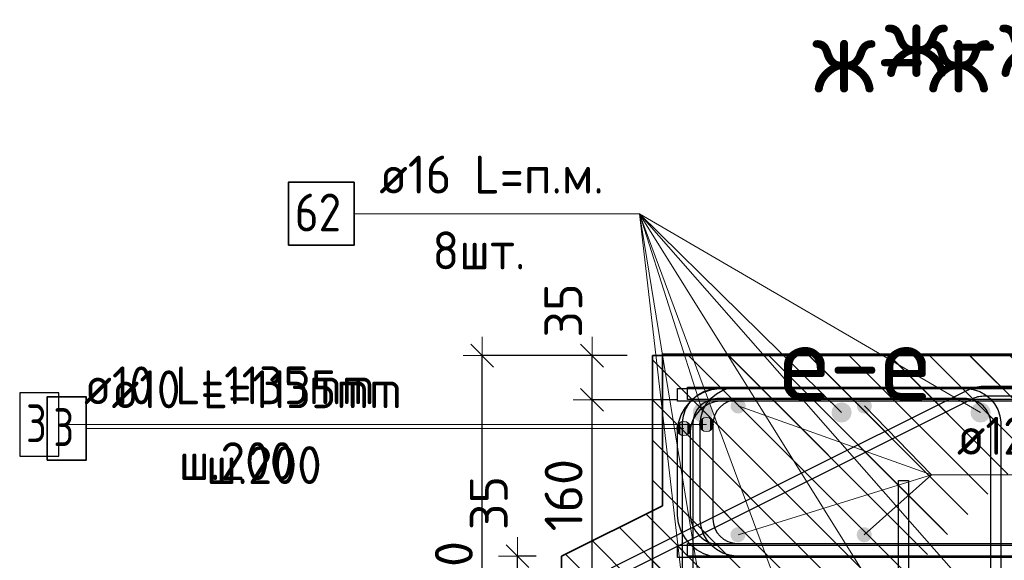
# Model space of a CAD drawing. Header units: metres. Extents: x -38 to 97, y -15 to 21.
# Tile 31 of 216: x 71.671 to 72.451, y 2.382 to 2.81. Entities that reach past the tile are written whole.
import ezdxf

# ---------------------------------------------------------------- set-up
doc = ezdxf.new("R2010")
doc.units = ezdxf.units.M
doc.header["$PDMODE"] = 65
for name, color, linetype, lineweight in [('XR$3$Арм. стержнями верхней зоны', 180, 'Continuous', 35), ('XR$3$Арм. стержнями нижней зоны', 180, 'Continuous', 35), ('XR$3$Арм.стержн. Арматура края', 96, 'Continuous', 35), ('XR$3$Арм.стержн. Хомут', 240, 'Continuous', 35), ('XR$3$Арм.стержн.горизонт. 1', 180, 'Continuous', 35), ('XR$3$Размерная линия (1)', 7, 'Continuous', 13), ('XR$4$Размерная линия_ общее', 7, 'Continuous', 13), ('XR$6$Арм. стержнями верхней зоны', 180, 'Continuous', 35), ('XR$6$Арм. стержнями нижней зоны', 180, 'Continuous', 35), ('XR$6$Арм.стержн. Арматура края', 96, 'Continuous', 35), ('XR$6$Арм.стержн. Доп. арматура', 180, 'Continuous', 35), ('XR$6$Размерная линия (1)', 7, 'Continuous', 13)]:
    doc.layers.add(name, color=color, linetype=linetype, lineweight=lineweight)
doc.styles.add('ISOCPEUR', font='txt')
doc.dimstyles.new('DIMSTYLE_11', dxfattribs={"dimtxt": 0.033, "dimasz": 0.0375, "dimexe": 0, "dimexo": 0, "dimgap": 0.0165, "dimtad": 2, "dimdec": 0, "dimlfac": 1000, "dimrnd": 1, "dimzin": 12, "dimdsep": 46, "dimtxsty": 'ISOCPEUR', "dimblk1": 'ALL_ML_STRICH', "dimblk2": 'ALL_ML_STRICH', "dimsah": 1, "dimcen": 0, "dimclrd": 7, "dimclre": 256, "dimclrt": 7, "dimadec": 0, "dimazin": 0, "dimtfac": 1, "dimtdec": 0, "dimtix": 1, "dimtmove": 2, "dimatfit": 3, "dimfxl": 0, "dimtvp": 1.2, "dimtzin": 0, "dimlwd": 0, "dimlwe": -3, "dimarcsym": 0})
doc.dimstyles.new('DIMSTYLE_23', dxfattribs={"dimtxt": 0.03, "dimasz": 0.03, "dimexe": 0, "dimexo": 0, "dimgap": 0.015, "dimtad": 2, "dimdec": 0, "dimlfac": 1000, "dimrnd": 5, "dimzin": 12, "dimdsep": 46, "dimtxsty": 'ISOCPEUR', "dimblk1": 'ALL_ML_STRICH', "dimblk2": 'ALL_ML_STRICH', "dimsah": 1, "dimcen": 0, "dimclrd": 7, "dimclre": 256, "dimclrt": 7, "dimadec": 0, "dimazin": 0, "dimtfac": 1, "dimtdec": 0, "dimtix": 1, "dimtmove": 2, "dimatfit": 3, "dimfxl": 0, "dimtvp": 1.2, "dimtzin": 0, "dimlwd": 0, "dimlwe": -3, "dimarcsym": 0})
doc.dimstyles.new('DIMSTYLE_24', dxfattribs={"dimtxt": 0.03, "dimasz": 0.03, "dimexe": 0, "dimexo": 0, "dimgap": 0.015, "dimtad": 2, "dimdec": 0, "dimlfac": 1000, "dimrnd": 5, "dimzin": 12, "dimdsep": 46, "dimtxsty": 'ISOCPEUR', "dimblk1": 'ALL_ML_STRICH', "dimblk2": 'ALL_ML_STRICH', "dimsah": 1, "dimcen": 0, "dimclrd": 7, "dimclre": 256, "dimclrt": 7, "dimadec": 0, "dimazin": 0, "dimtfac": 1, "dimtdec": 0, "dimtix": 1, "dimtmove": 2, "dimatfit": 3, "dimfxl": 0, "dimtzin": 0, "dimlwd": 0, "dimlwe": -3, "dimarcsym": 0})
pattern_1 = [(135, (0, 0), (-0.031819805, -0.031819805), [0.4, -0.05, 0, -0.05]), (135, (-0.01591, -0.01591), (-0.031819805, -0.031819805), [0.8, -0.1, 0.1, -0.1])]

# ---------------------------------------------------------------- blocks, each defined once
blk = doc.blocks.new('ALL_ML_STRICH')
at = {"color": 0, "linetype": 'ByBlock', "lineweight": -2}
for p, q in [((0, -0.5), (0, 0.5)), ((-0.3, -0.3), (0.3, 0.3)), ((-1, 0), (0.5, 0))]:
    blk.add_line(p, q, dxfattribs=at)
blk = doc.blocks.new('*D245')
at = {"layer": 'DEFPOINTS', "color": 7, "linetype": 'Continuous', "lineweight": 13, "transparency": 33554687}
for p in [(72.21207, 2.50903), (72.12431, 2.34903), (72.21203, 2.34903)]:
    blk.add_point(p, dxfattribs=at)
at = {"layer": 'XR$3$Размерная линия (1)', "color": 9, "linetype": 'Continuous', "lineweight": -2, "true_color": 0xc7c7c7, "transparency": 33554687}
for p, q in [((72.19207, 2.50903), (72.12431, 2.50903)), ((72.19203, 2.34903), (72.12431, 2.34903))]:
    blk.add_line(p, q, dxfattribs=at)
at = {"layer": 'XR$3$Размерная линия (1)', "color": 7, "linetype": 'Continuous', "lineweight": -2, "transparency": 33554687}
blk.add_line((72.12431, 2.34903), (72.12431, 2.50903), dxfattribs=at)
at = {"layer": 'XR$3$Размерная линия (1)', "color": 7, "linetype": 'Continuous', "lineweight": 13, "transparency": 33554687, "xscale": 0.03, "yscale": 0.03, "zscale": 0.03}
for p, rotation in [((72.12431, 2.50903), 90), ((72.12431, 2.34903), 270)]:
    blk.add_blockref('ALL_ML_STRICH', p, dxfattribs=dict(at, rotation=rotation))
at = {"layer": 'XR$3$Размерная линия (1)', "color": 7, "linetype": 'Continuous', "lineweight": 13, "transparency": 33554687, "insert": (72.10181, 2.43353), "char_height": 0.03, "width": 0.09, "attachment_point": 5, "rotation": 90, "style": 'ISOCPEUR'}
blk.add_mtext('\\A1;{160}', dxfattribs=at)
blk = doc.blocks.new('*D246')
at = {"layer": 'DEFPOINTS', "color": 7, "linetype": 'Continuous', "lineweight": 13, "transparency": 33554687}
for p in [(72.17211, 2.54403), (72.12431, 2.50903), (72.21207, 2.50903)]:
    blk.add_point(p, dxfattribs=at)
at = {"layer": 'XR$3$Размерная линия (1)', "color": 9, "linetype": 'Continuous', "lineweight": -2, "true_color": 0xc7c7c7, "transparency": 33554687}
for p, q in [((72.15211, 2.54403), (72.12431, 2.54403)), ((72.19207, 2.50903), (72.12431, 2.50903))]:
    blk.add_line(p, q, dxfattribs=at)
at = {"layer": 'XR$3$Размерная линия (1)', "color": 7, "linetype": 'Continuous', "lineweight": -2, "transparency": 33554687}
blk.add_line((72.12431, 2.50903), (72.12431, 2.54403), dxfattribs=at)
at = {"layer": 'XR$3$Размерная линия (1)', "color": 7, "linetype": 'Continuous', "lineweight": 13, "transparency": 33554687, "xscale": 0.03, "yscale": 0.03, "zscale": 0.03}
for p, rotation in [((72.12431, 2.54403), 90), ((72.12431, 2.50903), 270)]:
    blk.add_blockref('ALL_ML_STRICH', p, dxfattribs=dict(at, rotation=rotation))
at = {"layer": 'XR$3$Размерная линия (1)', "color": 7, "linetype": 'Continuous', "lineweight": 13, "transparency": 33554687, "insert": (72.10157, 2.57977), "char_height": 0.03, "width": 0.06, "attachment_point": 5, "rotation": 90, "style": 'ISOCPEUR'}
blk.add_mtext('\\A1;{35}', dxfattribs=at)
blk = doc.blocks.new('*D247')
at = {"layer": 'DEFPOINTS', "color": 7, "linetype": 'Continuous', "lineweight": 13, "transparency": 33554687}
for p in [(72.17211, 2.54403), (72.03736, 2.18403), (72.17211, 2.18403)]:
    blk.add_point(p, dxfattribs=at)
at = {"layer": 'XR$3$Размерная линия (1)', "color": 9, "linetype": 'Continuous', "lineweight": -2, "true_color": 0xc7c7c7, "transparency": 33554687}
for p, q in [((72.15211, 2.54403), (72.03736, 2.54403)), ((72.15211, 2.18403), (72.03736, 2.18403))]:
    blk.add_line(p, q, dxfattribs=at)
at = {"layer": 'XR$3$Размерная линия (1)', "color": 7, "linetype": 'Continuous', "lineweight": -2, "transparency": 33554687}
blk.add_line((72.03736, 2.18403), (72.03736, 2.54403), dxfattribs=at)
at = {"layer": 'XR$3$Размерная линия (1)', "color": 7, "linetype": 'Continuous', "lineweight": 13, "transparency": 33554687, "xscale": 0.03, "yscale": 0.03, "zscale": 0.03}
for p, rotation in [((72.03736, 2.54403), 90), ((72.03736, 2.18403), 270)]:
    blk.add_blockref('ALL_ML_STRICH', p, dxfattribs=dict(at, rotation=rotation))
at = {"layer": 'XR$3$Размерная линия (1)', "color": 7, "linetype": 'Continuous', "lineweight": 13, "transparency": 33554687, "insert": (72.01486, 2.36553), "char_height": 0.03, "width": 0.09, "attachment_point": 5, "rotation": 90, "style": 'ISOCPEUR'}
blk.add_mtext('\\A1;{360}', dxfattribs=at)
blk = doc.blocks.new('*D508')
at = {"layer": 'DEFPOINTS', "color": 7, "linetype": 'Continuous', "lineweight": 13, "transparency": 33554687}
for p in [(72.39559, 2.31411), (72.39559, 2.28811), (72.43558, 2.28811)]:
    blk.add_point(p, dxfattribs=at)
at = {"layer": 'XR$4$Размерная линия_ общее', "color": 253, "linetype": 'Continuous', "lineweight": -2, "true_color": 0xa0a0a0, "transparency": 33554687}
for p, q in [((72.41559, 2.31411), (72.43558, 2.31411)), ((72.41559, 2.28811), (72.43558, 2.28811))]:
    blk.add_line(p, q, dxfattribs=at)
at = {"layer": 'XR$4$Размерная линия_ общее', "color": 7, "linetype": 'Continuous', "lineweight": -2, "transparency": 33554687}
blk.add_line((72.43558, 2.28811), (72.43558, 2.31411), dxfattribs=at)
at = {"layer": 'XR$4$Размерная линия_ общее', "color": 7, "linetype": 'Continuous', "lineweight": 13, "transparency": 33554687, "xscale": 0.0375, "yscale": 0.0375, "zscale": 0.0375}
for p, rotation in [((72.43558, 2.31411), 90), ((72.43558, 2.28811), 270)]:
    blk.add_blockref('ALL_ML_STRICH', p, dxfattribs=dict(at, rotation=rotation))
at = {"layer": 'XR$4$Размерная линия_ общее', "color": 7, "linetype": 'Continuous', "lineweight": 13, "transparency": 33554687, "insert": (72.43511, 2.33147), "char_height": 0.027, "width": 0.00135, "attachment_point": 1, "rotation": 90, "line_spacing_factor": 0.60241, "style": 'ISOCPEUR'}
blk.add_mtext('з.с.', dxfattribs=at)
at = {"layer": 'XR$4$Размерная линия_ общее', "color": 7, "linetype": 'Continuous', "lineweight": 13, "transparency": 33554687, "insert": (72.41158, 2.35184), "char_height": 0.033, "width": 0.066, "attachment_point": 5, "rotation": 90, "style": 'ISOCPEUR'}
blk.add_mtext('\\A1;{26}', dxfattribs=at)
blk = doc.blocks.new('*D996')
at = {"layer": 'DEFPOINTS', "color": 7, "linetype": 'Continuous', "lineweight": 13, "transparency": 33554687}
for p in [(72.10003, 2.38518), (72.06519, 2.35018), (72.13995, 2.35018)]:
    blk.add_point(p, dxfattribs=at)
at = {"layer": 'XR$6$Размерная линия (1)', "color": 9, "linetype": 'Continuous', "lineweight": -2, "true_color": 0xc7c7c7, "transparency": 33554687}
for p, q in [((72.08003, 2.38518), (72.06519, 2.38518)), ((72.11995, 2.35018), (72.06519, 2.35018))]:
    blk.add_line(p, q, dxfattribs=at)
at = {"layer": 'XR$6$Размерная линия (1)', "color": 7, "linetype": 'Continuous', "lineweight": -2, "transparency": 33554687}
blk.add_line((72.06519, 2.35018), (72.06519, 2.38518), dxfattribs=at)
at = {"layer": 'XR$6$Размерная линия (1)', "color": 7, "linetype": 'Continuous', "lineweight": 13, "transparency": 33554687, "xscale": 0.03, "yscale": 0.03, "zscale": 0.03}
for p, rotation in [((72.06519, 2.38518), 90), ((72.06519, 2.35018), 270)]:
    blk.add_blockref('ALL_ML_STRICH', p, dxfattribs=dict(at, rotation=rotation))
at = {"layer": 'XR$6$Размерная линия (1)', "color": 7, "linetype": 'Continuous', "lineweight": 13, "transparency": 33554687, "insert": (72.04254, 2.42731), "char_height": 0.03, "width": 0.06, "attachment_point": 5, "rotation": 90, "style": 'ISOCPEUR'}
blk.add_mtext('\\A1;{35}', dxfattribs=at)

msp = doc.modelspace()

# ---------------------------------------------------------------- hatches: boundary and pattern name
at = {"linetype": 'Continuous', "lineweight": 13, "transparency": 33554687}
h = msp.add_hatch(dxfattribs=at)
h.set_pattern_fill('__________540', scale=0.015, style=0, pattern_type=2)
h.set_pattern_definition(pattern_1)
h.paths.add_polyline_path([(72.40003, 2.54518), (72.18003, 2.54518), (72.18003, 2.42518), (72.10003, 2.38518), (72.10003, 2.18518), (72.40003, 2.18518)], flags=0)
h = msp.add_hatch(dxfattribs=at)
h.set_pattern_fill('__________540', scale=0.015, style=0, pattern_type=2)
h.set_pattern_definition(pattern_1)
h.paths.add_polyline_path([(72.47211, 2.54403), (72.17211, 2.54403), (72.17211, 2.18403), (72.47211, 2.18403)], flags=0)
h = msp.add_hatch(dxfattribs=at)
h.set_pattern_fill('__________540', scale=0.015, style=0, pattern_type=2)
h.set_pattern_definition(pattern_1)
h.paths.add_polyline_path([(72.40003, 2.54518), (72.40003, 2.34518), (72.71593, 2.34518), (72.71593, 2.54518)], flags=0)
at = {"layer": 'XR$3$Арм.стержн. Арматура края', "linetype": 'Continuous', "lineweight": 13, "transparency": 33554687}
for points in [[(72.19219, 2.48356), (72.19219, 2.48918), (72.19141, 2.48637)], [(72.19219, 2.48918), (72.19422, 2.48153), (72.19422, 2.49121)], [(72.19219, 2.48918), (72.19219, 2.48356), (72.19422, 2.48153)], [(72.19422, 2.49121), (72.19703, 2.48074), (72.19703, 2.49199)], [(72.19422, 2.49121), (72.19422, 2.48153), (72.19703, 2.48074)], [(72.19703, 2.49199), (72.19703, 2.48074), (72.19984, 2.48153)], [(72.19703, 2.49199), (72.19984, 2.48153), (72.19984, 2.49121)], [(72.19984, 2.49121), (72.19984, 2.48153), (72.20187, 2.48356)], [(72.19984, 2.49121), (72.20187, 2.48356), (72.20187, 2.48918)], [(72.20187, 2.48918), (72.20187, 2.48356), (72.20266, 2.48637)]]:
    msp.add_hatch(color=7, dxfattribs=at).paths.add_polyline_path(points)
at = {"layer": 'XR$3$Арм.стержн.горизонт. 1', "linetype": 'Continuous', "lineweight": 50, "transparency": 33554687}
for points in [[(72.22007, 2.49903), (72.21946, 2.5021), (72.21773, 2.50469), (72.21513, 2.50642), (72.21207, 2.50703), (72.20901, 2.50642), (72.20641, 2.50469), (72.20468, 2.5021), (72.20407, 2.49903), (72.20468, 2.49597), (72.20641, 2.49338), (72.20901, 2.49164), (72.21207, 2.49103), (72.21513, 2.49164), (72.21773, 2.49338), (72.21946, 2.49597)], [(72.32999, 2.49903), (72.32939, 2.5021), (72.32765, 2.50469), (72.32506, 2.50642), (72.32199, 2.50703), (72.31893, 2.50642), (72.31634, 2.50469), (72.3146, 2.5021), (72.31399, 2.49903), (72.3146, 2.49597), (72.31634, 2.49338), (72.31893, 2.49164), (72.32199, 2.49103), (72.32506, 2.49164), (72.32765, 2.49338), (72.32939, 2.49597)], [(72.44007, 2.49903), (72.43946, 2.5021), (72.43773, 2.50469), (72.43513, 2.50642), (72.43207, 2.50703), (72.42901, 2.50642), (72.42641, 2.50469), (72.42468, 2.5021), (72.42407, 2.49903), (72.42468, 2.49597), (72.42641, 2.49338), (72.42901, 2.49164), (72.43207, 2.49103), (72.43513, 2.49164), (72.43773, 2.49338), (72.43946, 2.49597)]]:
    msp.add_hatch(color=7, dxfattribs=at).paths.add_polyline_path(points)
at = {"layer": 'XR$6$Арм.стержн. Арматура края', "linetype": 'Continuous', "lineweight": 13, "transparency": 33554687}
for points in [[(72.21011, 2.48668), (72.21011, 2.4923), (72.20932, 2.48949)], [(72.21011, 2.4923), (72.21214, 2.48465), (72.21214, 2.49433)], [(72.21011, 2.4923), (72.21011, 2.48668), (72.21214, 2.48465)], [(72.21214, 2.49433), (72.21495, 2.48386), (72.21495, 2.49511)], [(72.21214, 2.49433), (72.21214, 2.48465), (72.21495, 2.48386)], [(72.21495, 2.49511), (72.21495, 2.48386), (72.21776, 2.48465)], [(72.21495, 2.49511), (72.21776, 2.48465), (72.21776, 2.49433)], [(72.21776, 2.49433), (72.21776, 2.48465), (72.21979, 2.48668)], [(72.21776, 2.49433), (72.21979, 2.48668), (72.21979, 2.4923)], [(72.21979, 2.4923), (72.21979, 2.48668), (72.22057, 2.48949)]]:
    msp.add_hatch(color=7, dxfattribs=at).paths.add_polyline_path(points)
at = {"layer": 'XR$6$Арм.стержн. Доп. арматура', "linetype": 'Continuous', "lineweight": 50, "transparency": 33554687}
for points in [[(72.24603, 2.50418), (72.24557, 2.50648), (72.24427, 2.50843), (72.24232, 2.50973), (72.24003, 2.51018), (72.23773, 2.50973), (72.23578, 2.50843), (72.23448, 2.50648), (72.23403, 2.50418), (72.23448, 2.50189), (72.23578, 2.49994), (72.23773, 2.49864), (72.24003, 2.49818), (72.24232, 2.49864), (72.24427, 2.49994), (72.24557, 2.50189)], [(72.34603, 2.50418), (72.34557, 2.50648), (72.34427, 2.50843), (72.34232, 2.50973), (72.34003, 2.51018), (72.33773, 2.50973), (72.33578, 2.50843), (72.33448, 2.50648), (72.33403, 2.50418), (72.33448, 2.50189), (72.33578, 2.49994), (72.33773, 2.49864), (72.34003, 2.49818), (72.34232, 2.49864), (72.34427, 2.49994), (72.34557, 2.50189)], [(72.24595, 2.40218), (72.24549, 2.40448), (72.24419, 2.40643), (72.24224, 2.40773), (72.23995, 2.40818), (72.23765, 2.40773), (72.23571, 2.40643), (72.23441, 2.40448), (72.23395, 2.40218), (72.23441, 2.39989), (72.23571, 2.39794), (72.23765, 2.39664), (72.23995, 2.39618), (72.24224, 2.39664), (72.24419, 2.39794), (72.24549, 2.39989)], [(72.34595, 2.40218), (72.34549, 2.40448), (72.34419, 2.40643), (72.34224, 2.40773), (72.33995, 2.40818), (72.33765, 2.40773), (72.33571, 2.40643), (72.33441, 2.40448), (72.33395, 2.40218), (72.33441, 2.39989), (72.33571, 2.39794), (72.33765, 2.39664), (72.33995, 2.39618), (72.34224, 2.39664), (72.34419, 2.39794), (72.34549, 2.39989)]]:
    msp.add_hatch(color=34, dxfattribs=at).paths.add_polyline_path(points)

# ---------------------------------------------------------------- linework, layer by layer
at = {"color": 7, "linetype": 'Continuous', "lineweight": 35, "transparency": 33554687}
for p, q in [((72.17211, 2.54403), (72.17211, 2.18403)), ((72.47211, 2.54403), (72.17211, 2.54403)), ((72.18003, 2.54518), (72.18003, 2.42518)), ((72.40003, 2.54518), (72.18003, 2.54518)), ((72.71593, 2.54518), (72.40003, 2.54518)), ((72.18003, 2.42518), (72.10003, 2.38518)), ((72.10003, 2.38518), (72.10003, 2.18518))]:
    msp.add_line(p, q, dxfattribs=at)
at = {"layer": 'XR$3$Арм. стержнями верхней зоны', "color": 4, "linetype": 'Continuous', "lineweight": 25, "transparency": 33554687}
msp.add_lwpolyline([(72.19209, 2.51803), (72.73126, 2.51803), (72.73126, 2.50803), (72.19209, 2.50803), (72.19209, 2.51803)], dxfattribs=at)
at = {"layer": 'XR$3$Арм. стержнями нижней зоны', "color": 4, "linetype": 'Continuous', "lineweight": 25, "transparency": 33554687}
msp.add_lwpolyline([(72.19206, 2.39403), (72.73126, 2.39403), (72.73126, 2.38403), (72.19206, 2.38403), (72.19206, 2.39403)], dxfattribs=at)
at = {"layer": 'XR$3$Арм.стержн. Арматура края', "color": 7, "linetype": 'Continuous', "lineweight": 13, "transparency": 33554687}
for p, q in [((72.19703, 2.49199), (72.19703, 2.49199)), ((71.72365, 2.48637), (72.03065, 2.48637)), ((72.03065, 2.48637), (72.19703, 2.48637)), ((72.19141, 2.48637), (72.19141, 2.48637)), ((72.19703, 2.48074), (72.19703, 2.48074)), ((72.20266, 2.48637), (72.20266, 2.48637))]:
    msp.add_line(p, q, dxfattribs=at)
at = {"layer": 'XR$3$Арм.стержн. Арматура края', "color": 4, "linetype": 'Continuous', "lineweight": 25, "transparency": 33554687}
for points in [[(72.69203, 2.38403), (72.22538, 2.38403), (72.21928, 2.38488), (72.21293, 2.38698), (72.20708, 2.39025), (72.20227, 2.39427), (72.19825, 2.39908), (72.19497, 2.40493), (72.19288, 2.41128), (72.19203, 2.41738), (72.19203, 2.48469), (72.19288, 2.49079), (72.19497, 2.49714), (72.19825, 2.50298), (72.20227, 2.5078), (72.20708, 2.51182), (72.21293, 2.51509), (72.21928, 2.51718), (72.22538, 2.51803), (72.69203, 2.51803)], [(72.69203, 2.50803), (72.22607, 2.50803), (72.22155, 2.5074), (72.21697, 2.5059), (72.21278, 2.50355), (72.20937, 2.5007), (72.20652, 2.49729), (72.20417, 2.49309), (72.20266, 2.48851), (72.20203, 2.48399), (72.20203, 2.41807), (72.20266, 2.41355), (72.20417, 2.40898), (72.20652, 2.40478), (72.20937, 2.40137), (72.21278, 2.39852), (72.21697, 2.39617), (72.22155, 2.39466), (72.22607, 2.39403), (72.69203, 2.39403)]]:
    msp.add_lwpolyline(points, dxfattribs=at)
at = {"layer": 'XR$3$Арм.стержн. Арматура края', "color": 7, "linetype": 'Continuous', "lineweight": 35, "transparency": 33554687}
msp.add_lwpolyline([(71.69265, 2.46137), (71.72365, 2.46137), (71.72365, 2.51137), (71.69265, 2.51137), (71.69265, 2.46137)], dxfattribs=at)
at = {"layer": 'XR$3$Арм.стержн. Арматура края', "color": 7, "linetype": 'Continuous', "lineweight": 13, "transparency": 33554687}
msp.add_circle((72.19703, 2.48637), 0.00563, dxfattribs=at)
at = {"layer": 'XR$3$Арм.стержн. Хомут', "color": 40, "linetype": 'Continuous', "lineweight": 25, "transparency": 33554687}
for points in [[(72.19607, 2.23471), (72.19607, 2.49136), (72.19675, 2.49624), (72.19842, 2.50132), (72.20104, 2.50599), (72.20426, 2.50984), (72.20811, 2.51306), (72.21279, 2.51568), (72.21787, 2.51735), (72.22275, 2.51803), (72.42143, 2.51803), (72.42631, 2.51735), (72.43139, 2.51568), (72.43607, 2.51306), (72.43992, 2.50984), (72.44314, 2.50599), (72.44575, 2.50132), (72.44743, 2.49624), (72.44811, 2.49136), (72.44811, 2.23471)], [(72.19607, 2.23471), (72.19607, 2.49136), (72.19675, 2.49624), (72.19842, 2.50132), (72.20104, 2.50599), (72.20426, 2.50984), (72.20811, 2.51306), (72.21279, 2.51568), (72.21787, 2.51735), (72.22275, 2.51803), (72.42143, 2.51803), (72.42631, 2.51735), (72.43139, 2.51568), (72.43607, 2.51306), (72.43992, 2.50984), (72.44314, 2.50599), (72.44575, 2.50132), (72.44743, 2.49624), (72.44811, 2.49136), (72.44811, 2.23471)], [(72.44011, 2.23526), (72.44011, 2.4908), (72.43961, 2.49442), (72.4384, 2.49808), (72.43652, 2.50144), (72.43424, 2.50416), (72.43151, 2.50644), (72.42816, 2.50832), (72.42449, 2.50953), (72.42088, 2.51003), (72.2233, 2.51003), (72.21969, 2.50953), (72.21602, 2.50832), (72.21267, 2.50644), (72.20994, 2.50416), (72.20766, 2.50144), (72.20578, 2.49808), (72.20457, 2.49442), (72.20407, 2.4908), (72.20407, 2.23526)], [(72.44011, 2.23526), (72.44011, 2.4908), (72.43961, 2.49442), (72.4384, 2.49808), (72.43652, 2.50144), (72.43424, 2.50416), (72.43151, 2.50644), (72.42816, 2.50832), (72.42449, 2.50953), (72.42088, 2.51003), (72.2233, 2.51003), (72.21969, 2.50953), (72.21602, 2.50832), (72.21267, 2.50644), (72.20994, 2.50416), (72.20766, 2.50144), (72.20578, 2.49808), (72.20457, 2.49442), (72.20407, 2.4908), (72.20407, 2.23526)]]:
    msp.add_lwpolyline(points, dxfattribs=at)
at = {"layer": 'XR$3$Арм.стержн.горизонт. 1', "color": 7, "linetype": 'Continuous', "lineweight": 13, "transparency": 33554687}
for p, q in [((71.93584, 2.65643), (72.16184, 2.65643)), ((72.16184, 2.65643), (72.43211, 2.22403)), ((72.16184, 2.65643), (72.32199, 2.49903)), ((72.16184, 2.65643), (72.21203, 2.22403)), ((72.16184, 2.65643), (72.43211, 2.34903)), ((72.16184, 2.65643), (72.21207, 2.49903)), ((72.16184, 2.65643), (72.43207, 2.49903)), ((72.16184, 2.65643), (72.32203, 2.22403)), ((72.16184, 2.65643), (72.21203, 2.34903))]:
    msp.add_line(p, q, dxfattribs=at)
at = {"layer": 'XR$3$Арм.стержн.горизонт. 1', "color": 7, "linetype": 'Continuous', "lineweight": 35, "transparency": 33554687}
msp.add_lwpolyline([(71.88384, 2.63143), (71.93584, 2.63143), (71.93584, 2.68143), (71.88384, 2.68143), (71.88384, 2.63143)], dxfattribs=at)
at = {"layer": 'XR$6$Арм. стержнями верхней зоны', "color": 4, "linetype": 'Continuous', "lineweight": 25, "transparency": 33554687}
msp.add_lwpolyline([(72.20003, 2.51918), (72.72093, 2.51918), (72.72093, 2.50918), (72.20003, 2.50918), (72.20003, 2.51918)], dxfattribs=at)
at = {"layer": 'XR$6$Арм. стержнями нижней зоны', "color": 4, "linetype": 'Continuous', "lineweight": 25, "transparency": 33554687}
msp.add_lwpolyline([(72.20003, 2.39518), (72.72093, 2.39518), (72.72093, 2.38518), (72.20003, 2.38518), (72.20003, 2.39518)], dxfattribs=at)
at = {"layer": 'XR$6$Арм.стержн. Арматура края', "color": 7, "linetype": 'Continuous', "lineweight": 13, "transparency": 33554687}
for p, q in [((71.70196, 2.48949), (72.00896, 2.48949)), ((72.00896, 2.48949), (72.21495, 2.48949)), ((72.20932, 2.48949), (72.20932, 2.48949)), ((72.21495, 2.49511), (72.21495, 2.49511)), ((72.22057, 2.48949), (72.22057, 2.48949)), ((72.21495, 2.48386), (72.21495, 2.48386))]:
    msp.add_line(p, q, dxfattribs=at)
at = {"layer": 'XR$6$Арм.стержн. Арматура края', "color": 40, "linetype": 'Continuous', "lineweight": 25, "transparency": 33554687}
for points in [[(72.13968, 2.37592), (72.4222, 2.51705), (72.42356, 2.51766), (72.42499, 2.51821), (72.42645, 2.51868), (72.42793, 2.51908), (72.42942, 2.51939), (72.43094, 2.51961), (72.43247, 2.51976), (72.43396, 2.51982), (72.71993, 2.51982)], [(72.71993, 2.51182), (72.43413, 2.51182), (72.43301, 2.51178), (72.43192, 2.51167), (72.43083, 2.51151), (72.42977, 2.51129), (72.42871, 2.51101), (72.42767, 2.51067), (72.42664, 2.51027), (72.42562, 2.50981), (72.14361, 2.36894)], [(72.36703, 2.23742), (72.36703, 2.44518), (72.37503, 2.44518)], [(72.37503, 2.44518), (72.37503, 2.23686)]]:
    msp.add_lwpolyline(points, dxfattribs=at)
at = {"layer": 'XR$6$Арм.стержн. Арматура края', "color": 7, "linetype": 'Continuous', "lineweight": 25, "transparency": 33554687}
msp.add_lwpolyline([(71.67096, 2.46449), (71.70196, 2.46449), (71.70196, 2.51449), (71.67096, 2.51449), (71.67096, 2.46449)], dxfattribs=at)
at = {"layer": 'XR$6$Арм.стержн. Арматура края', "color": 4, "linetype": 'Continuous', "lineweight": 25, "transparency": 33554687}
for points in [[(72.70995, 2.38518), (72.23851, 2.38518), (72.2333, 2.38591), (72.22786, 2.3877), (72.22285, 2.39051), (72.21872, 2.39396), (72.21527, 2.39808), (72.21247, 2.40309), (72.21067, 2.40853), (72.20995, 2.41375), (72.20995, 2.49062), (72.21067, 2.49584), (72.21247, 2.50127), (72.21527, 2.50628), (72.21872, 2.51041), (72.22285, 2.51386), (72.22786, 2.51667), (72.2333, 2.51846), (72.23851, 2.51918), (72.70995, 2.51918)], [(72.70995, 2.50918), (72.2392, 2.50918), (72.23557, 2.50868), (72.2319, 2.50747), (72.22855, 2.50559), (72.22582, 2.50331), (72.22354, 2.50059), (72.22166, 2.49723), (72.22045, 2.49356), (72.21995, 2.48993), (72.21995, 2.41444), (72.22045, 2.41081), (72.22166, 2.40714), (72.22354, 2.40378), (72.22582, 2.40106), (72.22855, 2.39878), (72.2319, 2.3969), (72.23557, 2.39569), (72.2392, 2.39518), (72.70995, 2.39518)]]:
    msp.add_lwpolyline(points, dxfattribs=at)
at = {"layer": 'XR$6$Арм.стержн. Арматура края', "color": 7, "linetype": 'Continuous', "lineweight": 13, "transparency": 33554687}
msp.add_circle((72.21495, 2.48949), 0.00563, dxfattribs=at)
at = {"layer": 'XR$6$Арм.стержн. Доп. арматура', "color": 7, "linetype": 'Continuous', "lineweight": 13, "transparency": 33554687}
for q in [(72.24003, 2.50418), (72.34003, 2.50418), (72.23995, 2.40218), (72.33995, 2.40218), (72.61935, 2.44954)]:
    msp.add_line((72.39335, 2.44954), q, dxfattribs=at)

# ---------------------------------------------------------------- texts
at = {"color": 7, "linetype": 'Continuous', "lineweight": 13, "transparency": 33554687, "char_height": 0.06, "style": 'ISOCPEUR'}
for s, insert, width, attachment_point in [('\\A1;{\\fISOCPEUR|i0|b0;\\H0.060000;\\W1.000000;\\C7;ж-ж}\\P', (72.4968, 2.76454), 0.1777778, 9), ('\\A1;{\\fISOCPEUR|i0|b0;\\H0.060000;\\W1.000000;\\C7;ж-ж}\\P', (72.3693, 2.78223), 0.1777778, 5), ('\\A1;{\\fISOCPEUR|i0|b0;\\H0.060000;\\W1.000000;\\C7;е-е}\\P', (72.3326, 2.53871), 0.1533913, 5)]:
    msp.add_mtext(s, dxfattribs=dict(at, insert=insert, width=width, attachment_point=attachment_point))
at = {"layer": 'XR$3$Арм.стержн. Арматура края', "color": 7, "linetype": 'Continuous', "lineweight": 25, "transparency": 33554687, "char_height": 0.03, "attachment_point": 7, "style": 'ISOCPEUR'}
for s, insert, width in [('\\W0.92;ø10 L=1135mm ', (71.74365, 2.50237), 0.2806693), ('\\W0.78;3', (71.69765, 2.47237), 0.0326407), ('\\W0.95;ш.200 ', (71.81865, 2.44237), 0.1311996)]:
    msp.add_mtext(s, dxfattribs=dict(at, insert=insert, width=width))
at = {"layer": 'XR$3$Арм.стержн.горизонт. 1', "color": 7, "linetype": 'Continuous', "lineweight": 25, "transparency": 33554687, "char_height": 0.03, "attachment_point": 7, "style": 'ISOCPEUR'}
for s, insert, width in [('\\W0.94;ø16 L=п.м.', (71.95584, 2.67243), 0.199983), ('\\W0.87;62', (71.88884, 2.64243), 0.0550812), ('\\W0.94;8шт. ', (71.99784, 2.61243), 0.1161286)]:
    msp.add_mtext(s, dxfattribs=dict(at, insert=insert, width=width))
at = {"layer": 'XR$6$Арм.стержн. Арматура края', "color": 7, "linetype": 'Continuous', "lineweight": 18, "transparency": 33554687, "char_height": 0.03, "attachment_point": 7, "style": 'ISOCPEUR'}
for s, insert, width in [('\\W0.92;ø10 L=1135mm ', (71.72196, 2.50549), 0.2806692), ('\\W0.95;ш.200 ', (71.79696, 2.44549), 0.1311996)]:
    msp.add_mtext(s, dxfattribs=dict(at, insert=insert, width=width))
at = {"layer": 'XR$6$Арм.стержн. Арматура края', "color": 7, "linetype": 'Continuous', "lineweight": 25, "transparency": 33554687, "insert": (71.67596, 2.47549), "char_height": 0.03, "width": 0.0326407, "attachment_point": 7, "style": 'ISOCPEUR'}
msp.add_mtext('\\W0.78;3', dxfattribs=at)
at = {"layer": 'XR$6$Арм.стержн. Доп. арматура', "color": 7, "linetype": 'Continuous', "lineweight": 25, "transparency": 33554687, "insert": (72.41335, 2.46554), "char_height": 0.03, "width": 0.1999832, "attachment_point": 7, "style": 'ISOCPEUR'}
msp.add_mtext('\\W0.94;ø12 L=п.м.', dxfattribs=at)

# ---------------------------------------------------------------- dimensions: what is measured, and where the dimension line sits
at = {"layer": 'XR$3$Размерная линия (1)', "color": 7, "linetype": 'Continuous', "lineweight": 13, "transparency": 33554687}
for base, p1, p2, dimstyle, picture, middle in [((72.12431, 2.54403), (72.19207, 2.50903), (72.15211, 2.54403), 'DIMSTYLE_23', '*D246', (72.10157, 2.57977)), ((72.03736, 2.54403), (72.15211, 2.18403), (72.15211, 2.54403), 'DIMSTYLE_24', '*D247', (72.01486, 2.36553)), ((72.12431, 2.50903), (72.19203, 2.34903), (72.19207, 2.50903), 'DIMSTYLE_24', '*D245', (72.10181, 2.43353))]:
    dim = msp.add_linear_dim(base=base, p1=p1, p2=p2, angle=90, dimstyle=dimstyle, override={"dimpost": '<>', "dimclrd": 7, "dimclre": 9, "dimclrt": 7, "dimlwd": 0, "dimlwe": 65533}, dxfattribs=at)
    dim.commit()
    dim.dimension.update_dxf_attribs({"geometry": picture, "text_midpoint": middle, "dimtype": 160})
at = {"layer": 'XR$4$Размерная линия_ общее', "color": 7, "linetype": 'Continuous', "lineweight": 13, "transparency": 33554687}
dim = msp.add_linear_dim(base=(72.43558, 2.31411), p1=(72.41559, 2.28811), p2=(72.41559, 2.31411), angle=90, text='<>\\Xз.с.', dimstyle='DIMSTYLE_11', override={"dimpost": '<>', "dimclrd": 7, "dimclre": 253, "dimclrt": 7, "dimlwd": 0, "dimlwe": 65533}, dxfattribs=at)
dim.commit()
dim.dimension.update_dxf_attribs({"geometry": '*D508', "text_midpoint": (72.41158, 2.35184), "dimtype": 160})
at = {"layer": 'XR$6$Размерная линия (1)', "color": 7, "linetype": 'Continuous', "lineweight": 13, "transparency": 33554687}
dim = msp.add_linear_dim(base=(72.06519, 2.38518), p1=(72.11995, 2.35018), p2=(72.08003, 2.38518), angle=90, dimstyle='DIMSTYLE_23', override={"dimpost": '<>', "dimclrd": 7, "dimclre": 9, "dimclrt": 7, "dimlwd": 0, "dimlwe": 65533}, dxfattribs=at)
dim.commit()
dim.dimension.update_dxf_attribs({"geometry": '*D996', "text_midpoint": (72.04254, 2.42731), "dimtype": 160})

doc.saveas('drawing.dxf')
